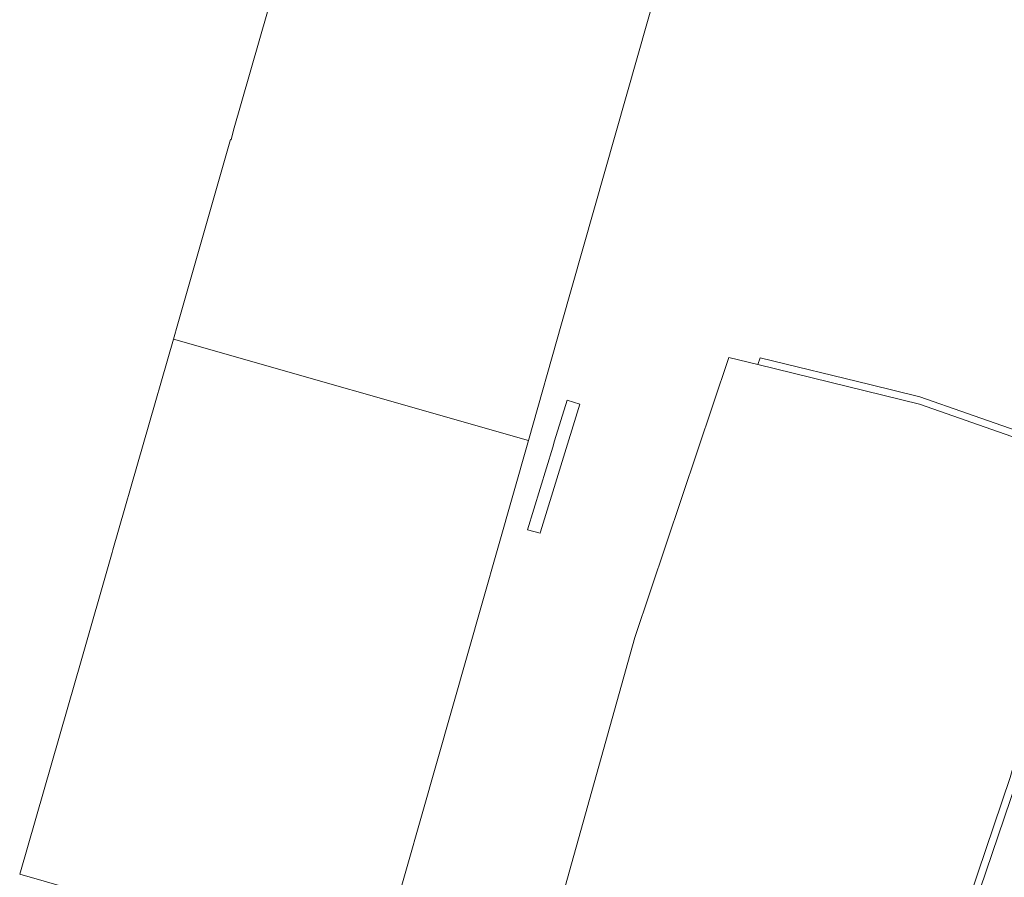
# Model space of a CAD drawing. Extents: x 152825 to 164088, y 457113 to 463005.
# Tile 96 of 256: x 156624 to 156814, y 459893 to 460059. Entities that reach past the tile are written whole.
import ezdxf

# ---------------------------------------------------------------- set-up
doc = ezdxf.new("R2010")
doc.units = 0
doc.header["$LTSCALE"] = 0.5
doc.layers.add('B-PV-VH-GESLOTENVERHARDING_KUNSTSTOF-GV', color=251, linetype='CONTINUOUS', lineweight=18)
doc.layers.add('B-PV-VH-OPENVERHARDING_BETONSTRAATSTEEN-GV', color=251, linetype='CONTINUOUS', lineweight=18)

msp = doc.modelspace()

# ---------------------------------------------------------------- linework, layer by layer
at = {"layer": 'B-PV-VH-GESLOTENVERHARDING_KUNSTSTOF-GV', "flags": 128}
for points in [[(156740.9, 460084.035), (156683.653, 460100.263), (156672.514, 460061.477), (156672.212, 460060.189), (156672.148, 460060.204), (156665.593, 460037.38), (156665.179, 460035.519), (156665.065, 460035.544), (156654.857, 460000), (156654.018, 459997.081), (156722.495, 459977.479), (156728.899, 460000), (156751.876, 460080.8)], [(156722.495, 459977.479), (156654.018, 459997.081), (156642.346, 459956.442), (156642.22, 459955.912), (156642.196, 459955.918), (156635.939, 459934.134), (156635.985, 459934.121), (156635.126, 459931.21), (156635.102, 459931.217), (156624.363, 459893.828), (156693.094, 459874.089)], [(156766.786, 459992.138), (156761.155, 459993.52), (156743.052, 459939.5), (156728.68, 459888.273), (156743.084, 459883.415), (156763.278, 459876.605), (156799.732, 459866.046), (156815.46, 459912.508), (156828.583, 459958.7), (156832.333, 459972.508), (156797.952, 459984.491)]]:
    msp.add_lwpolyline(points, close=True, dxfattribs=at)
at = {"layer": 'B-PV-VH-OPENVERHARDING_BETONSTRAATSTEEN-GV', "flags": 128}
for points in [[(156788.385, 459988.281), (156767.214, 459993.482), (156766.786, 459992.138), (156797.952, 459984.491), (156832.333, 459972.508), (156828.583, 459958.7), (156815.46, 459912.508), (156799.732, 459866.046), (156763.278, 459876.605), (156743.084, 459883.415), (156742.668, 459882.054), (156751.325, 459879.139), (156761.625, 459875.915), (156800.654, 459864.394), (156801.415, 459866.758), (156816.7, 459911.66), (156834.129, 459973.334), (156807.214, 459982.71), (156797.999, 459985.92)], [(156732.4, 459984.494), (156729.967, 459985.266), (156727.575, 459977.434), (156727.226, 459976.192), (156722.33, 459960.3), (156724.756, 459959.609), (156724.853, 459959.89)]]:
    msp.add_lwpolyline(points, close=True, dxfattribs=at)

doc.saveas('drawing.dxf')
